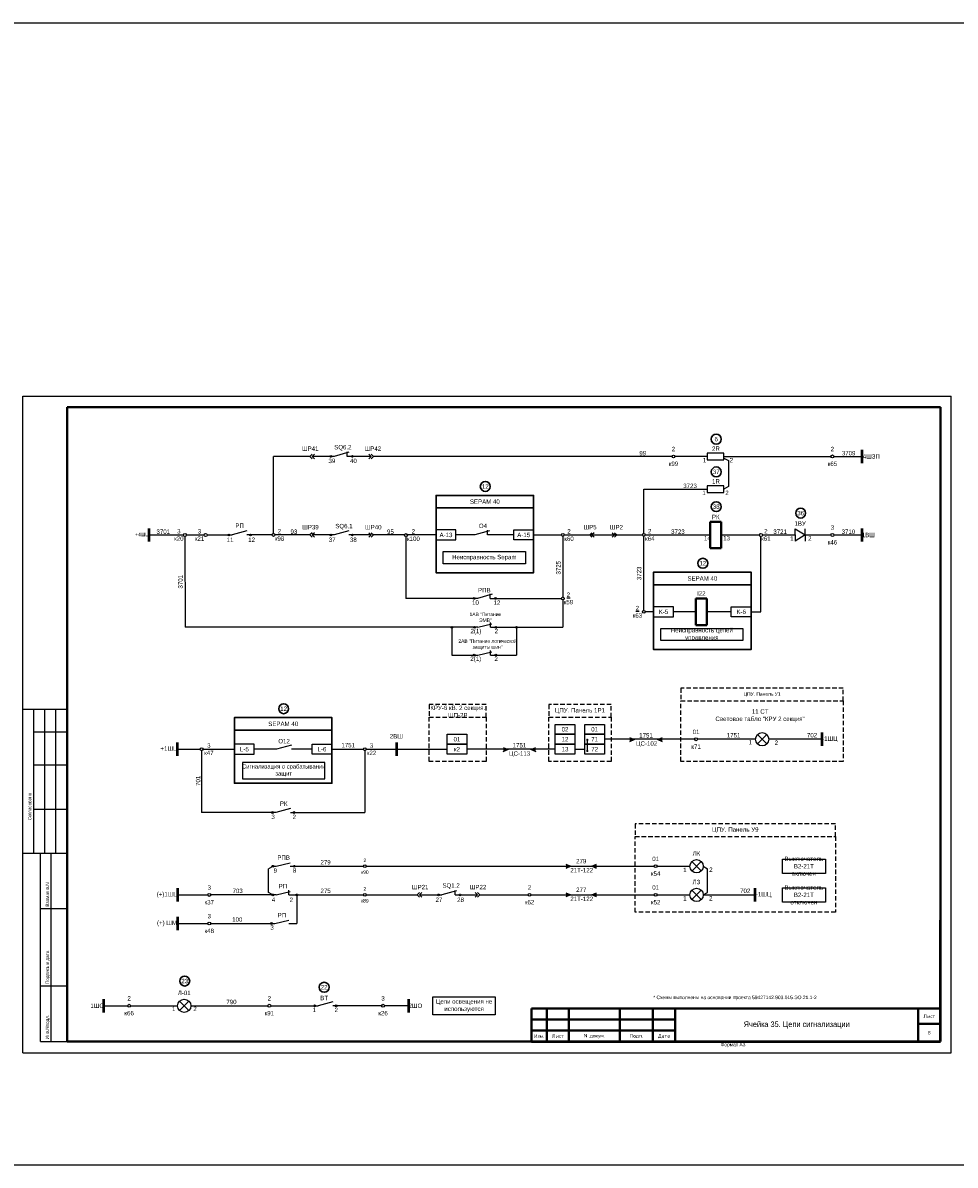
# Model space of a CAD drawing. Header units: millimetres. Extents: x 4897 to 12009, y -3017 to 2708.
# Tile 30 of 86: x 8175 to 8597, y -712 to -195. Entities that reach past the tile are written whole.
import ezdxf
from ezdxf.enums import TextEntityAlignment as Align

# ---------------------------------------------------------------- set-up
doc = ezdxf.new("R2010")
doc.units = ezdxf.units.MM
doc.linetypes.add('JIS_02_2.0', pattern=[3, 2, -1])
doc.layers.add('основная 0.5', color=7, linetype='Continuous', lineweight=50)
doc.styles.add('SIMPLEX', font='txt', dxfattribs={"height": 5})

msp = doc.modelspace()

# ---------------------------------------------------------------- hatches: boundary and pattern name
h = msp.add_hatch(color=7)
h.dxf.hatch_style = 1
h.paths.add_polyline_path([(8314.64, -391.03, 1), (8313.85, -391.03, 1)])
h = msp.add_hatch(color=7)
h.dxf.hatch_style = 1
h.paths.add_polyline_path([(8323.6, -391.03, -1), (8324.39, -391.03, -1)])
h = msp.add_hatch(color=7)
h.dxf.hatch_style = 1
h.paths.add_polyline_path([(8268.51, -426.56, 1), (8267.71, -426.56, 1)])
h = msp.add_hatch(color=7)
h.dxf.hatch_style = 1
h.paths.add_polyline_path([(8277.46, -426.56, -1), (8278.25, -426.56, -1)])
h = msp.add_hatch(color=7)
h.dxf.hatch_style = 1
h.paths.add_polyline_path([(8314.64, -426.56, 1), (8313.85, -426.56, 1)])
h = msp.add_hatch(color=7)
h.dxf.hatch_style = 1
h.paths.add_polyline_path([(8323.6, -426.56, -1), (8324.39, -426.56, -1)])
h = msp.add_hatch(color=7)
h.dxf.hatch_style = 1
h.paths.add_polyline_path([(8379.44, -455.27, 1), (8378.65, -455.27, 1)])
h = msp.add_hatch(color=7)
h.dxf.hatch_style = 1
h.paths.add_polyline_path([(8388.4, -455.27, -1), (8389.19, -455.27, -1)])
h = msp.add_hatch(color=256)
h.dxf.hatch_style = 1
h.paths.add_polyline_path([(8369.35, -468.32, 1), (8368.55, -468.32, 1)])
h = msp.add_hatch(color=7)
h.dxf.hatch_style = 1
h.paths.add_polyline_path([(8379.6, -468.32, 1), (8378.81, -468.32, 1)])
h = msp.add_hatch(color=7)
h.dxf.hatch_style = 1
h.paths.add_polyline_path([(8388.56, -468.32, -1), (8389.35, -468.32, -1)])
h = msp.add_hatch(color=256)
h.dxf.hatch_style = 1
h.paths.add_polyline_path([(8398.67, -468.32, 1), (8397.88, -468.32, 1)])
h = msp.add_hatch(color=7)
h.dxf.hatch_style = 1
h.paths.add_polyline_path([(8379.54, -480.9, 1), (8378.75, -480.9, 1)])
h = msp.add_hatch(color=7)
h.dxf.hatch_style = 1
h.paths.add_polyline_path([(8388.5, -480.9, -1), (8389.29, -480.9, -1)])
h = msp.add_hatch(color=256)
h.dxf.hatch_style = 1
h.paths.add_polyline_path([(8449.5, -517.97), (8451.85, -518.97), (8449.5, -519.97)])
h = msp.add_hatch(color=256)
h.dxf.hatch_style = 1
h.paths.add_polyline_path([(8464.19, -519.97), (8461.85, -518.97), (8464.19, -517.97)])
h = msp.add_hatch(color=7)
h.dxf.hatch_style = 1
h.paths.add_polyline_path([(8392.26, -522.47), (8394.6, -523.47), (8392.26, -524.47)])
h = msp.add_hatch(color=256)
h.dxf.hatch_style = 1
h.paths.add_polyline_path([(8406.95, -524.47), (8404.6, -523.47), (8406.95, -522.47)])
h = msp.add_hatch(color=7)
h.dxf.hatch_style = 1
h.paths.add_polyline_path([(8288.22, -552.11, 1), (8287.43, -552.11, 1)])
h = msp.add_hatch(color=7)
h.dxf.hatch_style = 1
h.paths.add_polyline_path([(8297.17, -552.11, -1), (8297.97, -552.11, -1)])
h = msp.add_hatch(color=256)
h.dxf.hatch_style = 1
h.paths.add_polyline_path([(8288.38, -576.42, 1), (8287.59, -576.42, 1)])
h = msp.add_hatch(color=7)
h.dxf.hatch_style = 1
h.paths.add_polyline_path([(8297.33, -576.42, -1), (8298.13, -576.42, -1)])
h = msp.add_hatch(color=256)
h.dxf.hatch_style = 1
h.paths.add_polyline_path([(8420.58, -577.37), (8422.8, -576.42), (8420.58, -575.48)])
h = msp.add_hatch(color=256)
h.dxf.hatch_style = 1
h.paths.add_polyline_path([(8434.5, -575.48), (8432.28, -576.42), (8434.5, -577.37)])
h = msp.add_hatch(color=256)
h.dxf.hatch_style = 1
h.paths.add_polyline_path([(8288.38, -589.37, 1), (8287.59, -589.37, 1)])
h = msp.add_hatch(color=256)
h.dxf.hatch_style = 1
h.paths.add_polyline_path([(8299.32, -589.37, 1), (8298.53, -589.37, 1)])
h = msp.add_hatch(color=7)
h.dxf.hatch_style = 1
h.paths.add_polyline_path([(8363.34, -589.37, 1), (8362.55, -589.37, 1)])
h = msp.add_hatch(color=7)
h.dxf.hatch_style = 1
h.paths.add_polyline_path([(8372.29, -589.37, -1), (8373.08, -589.37, -1)])
h = msp.add_hatch(color=256)
h.dxf.hatch_style = 1
h.paths.add_polyline_path([(8420.58, -590.31), (8422.8, -589.37), (8420.58, -588.42)])
h = msp.add_hatch(color=256)
h.dxf.hatch_style = 1
h.paths.add_polyline_path([(8434.5, -588.42), (8432.28, -589.37), (8434.5, -590.31)])
h = msp.add_hatch(color=256)
h.dxf.hatch_style = 1
h.paths.add_polyline_path([(8287.82, -602.31, 1), (8287.03, -602.31, 1)])
h = msp.add_hatch(color=7)
h.dxf.hatch_style = 1
h.paths.add_polyline_path([(8307.33, -639.53, 1), (8306.53, -639.53, 1)])
h = msp.add_hatch(color=7)
h.dxf.hatch_style = 1
h.paths.add_polyline_path([(8316.28, -639.53, -1), (8317.07, -639.53, -1)])

# ---------------------------------------------------------------- linework, layer by layer
for p, q in [((8174.91, -660.79), (8174.91, -363.74)), ((8174.91, -363.74), (8594.92, -363.74)), ((8174.91, -660.79), (8174.91, -363.74)), ((8594.92, -660.79), (8594.92, -363.74)), ((8594.92, -660.79), (8594.92, -363.74)), ((8288.32, -425.93), (8288.32, -391.03)), ((8304.76, -391.03), (8288.32, -391.03)), ((8315.79, -391.03), (8305.8, -391.03)), ((8322.46, -389.17), (8315.79, -391.03)), ((8332.44, -391.03), (8321.58, -391.03)), ((8468.64, -391.03), (8333.48, -391.03)), ((8484.58, -391.03), (8469.89, -391.03)), ((8492.12, -391.03), (8540.5, -391.03)), ((8492.12, -391.75), (8494.09, -392.89)), ((8541.83, -391.03), (8554.69, -391.03)), ((8494.09, -392.89), (8494.09, -404.68)), ((8455.82, -425.93), (8455.82, -405.82)), ((8455.82, -405.82), (8484.58, -405.82)), ((8494.09, -404.68), (8492.12, -405.82)), ((8232.01, -426.56), (8247.57, -426.56)), ((8248.89, -426.56), (8256.95, -426.56)), ((8258.27, -426.56), (8269.65, -426.56)), ((8276.32, -424.7), (8269.65, -426.56)), ((8287.69, -426.56), (8276.32, -426.56)), ((8304.76, -426.56), (8288.95, -426.56)), ((8315.79, -426.56), (8305.8, -426.56)), ((8322.46, -424.7), (8315.79, -426.56)), ((8332.44, -426.56), (8322.46, -426.56)), ((8347.57, -426.56), (8333.48, -426.56)), ((8348.23, -427.27), (8348.23, -455.27)), ((8361.86, -426.56), (8348.89, -426.56)), ((8379.41, -426.53), (8370.86, -426.56)), ((8386.07, -424.67), (8379.41, -426.53)), ((8396.99, -426.53), (8385.2, -426.53)), ((8405.99, -426.56), (8418.59, -426.56)), ((8411.95, -426.56), (8418.59, -426.56)), ((8419.22, -427.19), (8419.22, -454.6)), ((8419.85, -426.56), (8455.19, -426.56)), ((8455.82, -460.68), (8455.82, -427.19)), ((8456.45, -426.56), (8485.89, -426.56)), ((8490.89, -426.56), (8508.2, -426.56)), ((8508.86, -461.31), (8508.86, -427.22)), ((8509.49, -426.56), (8524.33, -426.56)), ((8524.33, -426.56), (8524.33, -423.83)), ((8524.33, -423.83), (8528.79, -426.56)), ((8524.33, -426.56), (8524.33, -429.3)), ((8528.79, -426.56), (8524.33, -429.3)), ((8528.79, -426.56), (8528.79, -423.83)), ((8528.79, -426.56), (8540.5, -426.56)), ((8528.79, -426.56), (8528.79, -429.3)), ((8541.83, -426.56), (8554.58, -426.56)), ((8387.26, -453.4), (8380.59, -455.27)), ((8380.59, -455.27), (8348.23, -455.27)), ((8386.32, -455.27), (8418.56, -455.27)), ((8419.22, -455.93), (8419.22, -468.32)), ((8460.28, -461.31), (8456.45, -461.31)), ((8479.37, -461.28), (8469.28, -461.31)), ((8495.4, -461.28), (8484.37, -461.28)), ((8504.4, -461.31), (8508.86, -461.31)), ((8380.75, -468.32), (8248.35, -468.32)), ((8368.95, -468.32), (8368.95, -480.9)), ((8386.54, -468.32), (8419.22, -468.32)), ((8398.27, -468.32), (8398.27, -480.9)), ((8368.95, -480.9), (8380.69, -480.9)), ((8386.48, -480.9), (8398.27, -480.9)), ((8194.91, -505.55), (8174.91, -505.55)), ((8179.91, -570.55), (8179.91, -505.55)), ((8184.91, -570.55), (8184.91, -505.55)), ((8189.91, -570.55), (8189.91, -505.55)), ((8179.91, -515.55), (8194.91, -515.55)), ((8296.39, -521.58), (8289.72, -523.44)), ((8430.28, -519.22), (8430.28, -524.22)), ((8449.5, -519.97), (8451.85, -518.97)), ((8461.85, -518.97), (8464.19, -519.97)), ((8506.38, -518.97), (8480.16, -518.97)), ((8536.44, -518.97), (8512.38, -518.97)), ((8244.87, -523.47), (8255.11, -523.47)), ((8255.77, -524.14), (8255.77, -552.11)), ((8256.43, -523.47), (8270.64, -523.47)), ((8289.72, -523.44), (8279.64, -523.47)), ((8305.76, -523.44), (8296.39, -523.44)), ((8314.76, -523.47), (8328.96, -523.47)), ((8329.63, -524.14), (8329.63, -552.11)), ((8330.29, -523.47), (8343.99, -523.47)), ((8343.99, -523.47), (8366.81, -523.47)), ((8404.6, -523.47), (8406.95, -524.47)), ((8424.71, -523.47), (8429.1, -523.47)), ((8179.91, -530.55), (8194.91, -530.55)), ((8179.91, -550.55), (8194.91, -550.55)), ((8289.36, -552.11), (8255.77, -552.11)), ((8296.03, -550.25), (8289.36, -552.11)), ((8296.03, -552.11), (8329.63, -552.11)), ((8174.91, -570.55), (8194.91, -570.55)), ((8182.91, -655.74), (8182.91, -570.55)), ((8187.78, -655.74), (8187.78, -570.55)), ((8287.64, -576.62), (8286.01, -577.57)), ((8286.01, -588.22), (8286.01, -577.57)), ((8288.38, -576.42), (8289.52, -576.42)), ((8295.87, -576.42), (8329, -576.42)), ((8330.25, -576.42), (8460.57, -576.42)), ((8420.58, -575.48), (8422.8, -576.42)), ((8422.8, -576.42), (8420.58, -577.37)), ((8432.28, -576.42), (8434.5, -575.48)), ((8434.5, -577.37), (8432.28, -576.42)), ((8461.83, -576.42), (8476.74, -576.42)), ((8482.74, -576.42), (8484.71, -577.57)), ((8484.71, -588.22), (8484.71, -577.57)), ((8287.64, -589.17), (8286.01, -588.22)), ((8371.15, -587.5), (8364.48, -589.37)), ((8370.48, -589.37), (8370.48, -587.33)), ((8420.58, -588.42), (8422.8, -589.37)), ((8432.28, -589.37), (8434.5, -588.42)), ((8482.73, -589.37), (8484.71, -588.22)), ((8244.87, -589.37), (8258.58, -589.37)), ((8287.98, -589.37), (8259.9, -589.37)), ((8289.52, -589.37), (8288.38, -589.37)), ((8295.31, -589.37), (8329, -589.37)), ((8330.25, -589.37), (8353.37, -589.37)), ((8354.4, -589.37), (8364.48, -589.37)), ((8370.48, -589.37), (8380.56, -589.37)), ((8381.59, -589.37), (8403.52, -589.37)), ((8404.78, -589.37), (8460.57, -589.37)), ((8422.8, -589.37), (8420.58, -590.31)), ((8434.5, -590.31), (8432.28, -589.37)), ((8461.83, -589.37), (8476.73, -589.37)), ((8482.74, -589.37), (8506.21, -589.37)), ((8182.91, -595.55), (8194.91, -595.55)), ((8244.87, -602.31), (8258.58, -602.31)), ((8259.9, -602.31), (8288.96, -602.31)), ((8295.31, -602.31), (8298.92, -602.31)), ((8182.91, -630.55), (8194.91, -630.55)), ((8223.67, -639.53), (8244.94, -639.53)), ((8250.07, -641.64), (8245.81, -637.41)), ((8250.94, -639.53), (8285.76, -639.53)), ((8287.08, -639.53), (8308.47, -639.53)), ((8315.14, -637.67), (8308.47, -639.53)), ((8337.22, -639.53), (8315.14, -639.53)), ((8349.42, -639.53), (8338.54, -639.53)), ((8182.91, -655.74), (8194.91, -655.74)), ((8174.91, -660.79), (8594.92, -660.79))]:
    msp.add_line(p, q)
at = {"lineweight": 40}
for p, q in [((8194.91, -368.74), (8590, -368.74)), ((8590, -368.74), (8590, -655.74)), ((8490.89, -420.56), (8485.89, -420.56)), ((8485.89, -420.56), (8485.89, -432.56)), ((8490.89, -432.56), (8490.89, -420.56)), ((8490.89, -432.56), (8485.89, -432.56)), ((8484.37, -455.31), (8479.37, -455.31)), ((8479.37, -455.31), (8479.37, -467.31)), ((8484.37, -467.31), (8484.37, -455.31)), ((8484.37, -467.31), (8479.37, -467.31)), ((8405, -640.74), (8470, -640.74)), ((8405, -645.74), (8470, -645.74)), ((8580, -640.74), (8580, -655.74)), ((8405, -650.74), (8470, -650.74)), ((8580, -647.74), (8590, -647.74)), ((8194.91, -655.74), (8590, -655.74))]:
    msp.add_line(p, q, dxfattribs=at)
at = {"linetype": 'Continuous', "lineweight": 40}
msp.add_line((8194.91, -368.74), (8194.91, -655.74), dxfattribs=at)
at = {"color": 7}
for p, q in [((8321.58, -391.03), (8321.58, -388.94)), ((8248.23, -427.22), (8248.35, -468.32)), ((8385.2, -426.53), (8385.2, -424.44)), ((8386.32, -455.27), (8386.32, -453.17)), ((8380.75, -468.32), (8387.1, -466.8)), ((8386.54, -468.32), (8386.54, -466.22)), ((8380.69, -480.9), (8387.04, -479.38)), ((8386.48, -480.9), (8386.48, -478.81)), ((8478.83, -518.97), (8438.1, -518.97)), ((8465.44, -518.97), (8438.1, -518.97)), ((8415.71, -523.47), (8375.81, -523.47)), ((8392.26, -524.47), (8394.6, -523.47)), ((8289.52, -576.42), (8295.87, -574.9)), ((8289.52, -589.37), (8295.87, -587.85)), ((8295.31, -589.37), (8295.31, -587.27)), ((8288.96, -602.31), (8295.31, -600.79)), ((8211.46, -639.53), (8222.34, -639.53)), ((8245.83, -641.66), (8250.05, -637.39))]:
    msp.add_line(p, q, dxfattribs=at)
at = {"lineweight": 50}
for p, q in [((8554.69, -394.03), (8554.69, -388.03)), ((8554.58, -429.56), (8554.58, -423.56)), ((8343.99, -520.47), (8343.99, -526.47)), ((8211.46, -636.53), (8211.46, -642.53)), ((8349.42, -636.53), (8349.42, -642.53))]:
    msp.add_line(p, q, dxfattribs=at)
at = {"color": 1, "lineweight": 50}
for p, q in [((8232.01, -429.56), (8232.01, -423.56)), ((8244.87, -526.47), (8244.87, -520.47)), ((8244.87, -586.37), (8244.87, -592.37)), ((8244.87, -599.31), (8244.87, -605.31))]:
    msp.add_line(p, q, dxfattribs=at)
at = {"linetype": 'Continuous'}
for p, q in [((8194.91, -514.73), (8194.91, -534.73)), ((8194.91, -554.73), (8194.91, -574.73))]:
    msp.add_line(p, q, dxfattribs=at)
at = {"color": 5, "lineweight": 50}
for p, q in [((8536.44, -515.97), (8536.44, -521.97)), ((8506.21, -592.37), (8506.21, -586.37))]:
    msp.add_line(p, q, dxfattribs=at)
at = {"color": 2}
for p, q in [((8511.5, -521.09), (8507.25, -516.86)), ((8507.27, -521.11), (8511.48, -516.84))]:
    msp.add_line(p, q, dxfattribs=at)
at = {"color": 1}
for p, q in [((8481.86, -578.54), (8477.61, -574.31)), ((8477.63, -578.56), (8481.84, -574.29))]:
    msp.add_line(p, q, dxfattribs=at)
at = {"color": 3}
for p, q in [((8481.86, -591.48), (8477.61, -587.25)), ((8477.63, -591.5), (8481.84, -587.23))]:
    msp.add_line(p, q, dxfattribs=at)
at = {"color": 9, "true_color": 0xd19cc7}
msp.add_lwpolyline([(5136.09, -194.91), (9658.66, -194.91), (9658.66, -711.61), (5136.09, -711.61)], close=True, dxfattribs=at)
for points in [[(8305.8, -390), (8304.76, -391.03), (8305.8, -392.07)], [(8306.83, -390), (8305.8, -391.03), (8306.83, -392.07)], [(8331.41, -390), (8332.44, -391.03), (8331.41, -392.07)], [(8332.44, -390), (8333.48, -391.03), (8332.44, -392.07)], [(8305.8, -425.53), (8304.76, -426.56), (8305.8, -427.59)], [(8306.83, -425.53), (8305.8, -426.56), (8306.83, -427.59)], [(8331.41, -425.53), (8332.44, -426.56), (8331.41, -427.59)], [(8332.44, -425.53), (8333.48, -426.56), (8332.44, -427.59)], [(8432.39, -425.53), (8431.36, -426.56), (8432.39, -427.59)], [(8433.42, -425.53), (8432.39, -426.56), (8433.42, -427.59)], [(8441.57, -425.53), (8442.6, -426.56), (8441.57, -427.59)], [(8442.6, -425.53), (8443.63, -426.56), (8442.6, -427.59)], [(8354.4, -588.33), (8353.37, -589.37), (8354.4, -590.4)], [(8355.44, -588.33), (8354.4, -589.37), (8355.44, -590.4)], [(8379.53, -588.33), (8380.56, -589.37), (8379.53, -590.4)], [(8380.56, -588.33), (8381.59, -589.37), (8380.56, -590.4)], [(8298.92, -589.37), (8298.92, -602.31)]]:
    msp.add_lwpolyline(points)
for points in [[(8492.12, -389.53), (8484.58, -389.53), (8484.58, -392.53), (8492.12, -392.53)], [(8361.86, -428.81), (8370.86, -428.81), (8370.86, -424.31), (8361.86, -424.31)], [(8405.99, -428.81), (8396.99, -428.81), (8396.99, -424.31), (8405.99, -424.31)], [(8402.3, -439.6), (8365.08, -439.6), (8365.08, -434.1), (8402.3, -434.1)], [(8460.28, -463.56), (8469.28, -463.56), (8469.28, -459.06), (8460.28, -459.06)], [(8504.4, -463.56), (8495.4, -463.56), (8495.4, -459.06), (8504.4, -459.06)], [(8500.71, -474.35), (8463.49, -474.35), (8463.49, -468.84), (8500.71, -468.84)], [(8270.64, -525.72), (8279.64, -525.72), (8279.64, -521.22), (8270.64, -521.22)], [(8314.76, -525.72), (8305.76, -525.72), (8305.76, -521.22), (8314.76, -521.22)], [(8274.33, -536.82), (8311.55, -536.82), (8311.55, -529.41), (8274.33, -529.41)], [(8518.52, -573.16), (8537.99, -573.16), (8537.99, -579.69), (8518.52, -579.69)], [(8518.52, -586.1), (8537.99, -586.1), (8537.99, -592.63), (8518.52, -592.63)], [(8360.43, -635.44), (8388.62, -635.44), (8388.62, -643.6), (8360.43, -643.6)]]:
    msp.add_lwpolyline(points, close=True)
at = {"color": 7}
for points in [[(8492.12, -404.32), (8484.58, -404.32), (8484.58, -407.32), (8492.12, -407.32)], [(8424.71, -516.72), (8415.71, -516.72), (8415.71, -512.22), (8424.71, -512.22)], [(8438.1, -516.72), (8429.1, -516.72), (8429.1, -512.22), (8438.1, -512.22)], [(8375.81, -521.22), (8366.81, -521.22), (8366.81, -516.72), (8375.81, -516.72)], [(8375.81, -525.72), (8366.81, -525.72), (8366.81, -521.22), (8375.81, -521.22)], [(8424.71, -521.22), (8415.71, -521.22), (8415.71, -516.72), (8424.71, -516.72)], [(8424.71, -525.72), (8415.71, -525.72), (8415.71, -521.22), (8424.71, -521.22)], [(8438.1, -521.22), (8429.1, -521.22), (8429.1, -516.72), (8438.1, -516.72)], [(8438.1, -525.72), (8429.1, -525.72), (8429.1, -521.22), (8438.1, -521.22)]]:
    msp.add_lwpolyline(points, close=True, dxfattribs=at)
at = {"lineweight": 30}
for points in [[(8361.86, -408.64), (8361.86, -408.64), (8405.99, -408.64), (8405.99, -414.32), (8361.86, -414.32), (8361.86, -408.64)], [(8460.28, -443.38), (8460.28, -443.38), (8504.4, -443.38), (8504.4, -449.07), (8460.28, -449.07), (8460.28, -443.38)], [(8270.64, -509.17), (8270.64, -509.17), (8314.76, -509.17), (8314.76, -514.85), (8270.64, -514.85), (8270.64, -509.17)]]:
    msp.add_lwpolyline(points, dxfattribs=at)
for points in [[(8361.86, -414.32), (8405.99, -414.32), (8405.99, -443.68), (8361.86, -443.68)], [(8460.28, -449.07), (8504.4, -449.07), (8504.4, -478.43), (8460.28, -478.43)], [(8270.64, -514.85), (8314.76, -514.85), (8314.76, -538.86), (8270.64, -538.86)]]:
    msp.add_lwpolyline(points, close=True, dxfattribs=at)
at = {"color": 32, "linetype": 'JIS_02_2.0', "true_color": 0xcd6928}
for points in [[(8546.11, -495.9), (8546.11, -495.9), (8472.55, -495.9), (8472.55, -501.58), (8546.11, -501.58), (8546.11, -495.9)], [(8384.55, -503.3), (8384.55, -503.3), (8358.74, -503.3), (8358.74, -508.98), (8384.55, -508.98), (8384.55, -503.3)], [(8441.05, -503.3), (8441.05, -503.3), (8412.83, -503.3), (8412.83, -508.98), (8441.05, -508.98), (8441.05, -503.3)], [(8542.61, -557.26), (8542.61, -557.26), (8451.87, -557.26), (8451.87, -562.94), (8542.61, -562.94), (8542.61, -557.26)]]:
    msp.add_lwpolyline(points, dxfattribs=at)
for points in [[(8472.55, -501.58), (8546.11, -501.58), (8546.11, -528.96), (8472.55, -528.96)], [(8358.74, -508.98), (8384.55, -508.98), (8384.55, -528.96), (8358.74, -528.96)], [(8412.83, -508.98), (8441.05, -508.98), (8441.05, -528.96), (8412.83, -528.96)], [(8451.87, -562.94), (8542.61, -562.94), (8542.61, -597.22), (8451.87, -597.22)]]:
    msp.add_lwpolyline(points, close=True, dxfattribs=at)
at = {"const_width": 0.45}
for points in [[(8430.28, -518.95, 1), (8430.28, -519.5, 1)], [(8430.28, -523.95, 1), (8430.28, -524.5, 1)]]:
    msp.add_lwpolyline(points, format="xyb", close=True, dxfattribs=at)
at = {"lineweight": 30}
for centre in [(8488.6, -383.22), (8488.6, -398.01), (8384.13, -404.62), (8488.6, -413.76), (8526.81, -416.69), (8482.55, -439.37), (8292.91, -505.15), (8248.15, -628.34), (8311.24, -631.15)]:
    msp.add_circle(centre, 2.25, dxfattribs=at)
at = {"color": 7}
for centre, radius in [((8314.25, -391.03), 0.396), ((8323.99, -391.03), 0.396), ((8268.11, -426.56), 0.396), ((8277.86, -426.56), 0.396), ((8314.25, -426.56), 0.396), ((8323.99, -426.56), 0.396), ((8379.05, -455.27), 0.396), ((8388.79, -455.27), 0.396), ((8379.21, -468.32), 0.396), ((8388.95, -468.32), 0.396), ((8379.15, -480.9), 0.396), ((8388.89, -480.9), 0.396), ((8287.82, -552.11), 0.396), ((8297.57, -552.11), 0.396), ((8287.98, -576.42), 0.396), ((8297.73, -576.42), 0.396), ((8362.94, -589.37), 0.396), ((8372.69, -589.37), 0.396), ((8287.43, -602.31), 0.396), ((8247.94, -639.53), 3), ((8306.93, -639.53), 0.396), ((8316.68, -639.53), 0.396)]:
    msp.add_circle(centre, radius, dxfattribs=at)
for centre, radius in [((8469.26, -391.03), 0.629), ((8541.16, -391.03), 0.663), ((8248.23, -426.56), 0.663), ((8257.61, -426.56), 0.663), ((8288.32, -426.56), 0.629), ((8348.23, -426.61), 0.663), ((8419.22, -426.56), 0.629), ((8455.82, -426.56), 0.629), ((8508.86, -426.56), 0.663), ((8541.16, -426.56), 0.663), ((8419.22, -455.27), 0.663), ((8455.82, -461.31), 0.629), ((8368.95, -468.32), 0.396), ((8398.27, -468.32), 0.396), ((8509.38, -518.97), 3), ((8479.49, -518.97), 0.663), ((8255.77, -523.47), 0.663), ((8329.63, -523.47), 0.663), ((8479.74, -576.42), 3), ((8329.63, -576.42), 0.629), ((8461.2, -576.42), 0.629), ((8259.24, -589.37), 0.663), ((8287.98, -589.37), 0.396), ((8298.92, -589.37), 0.396), ((8329.63, -589.37), 0.629), ((8404.15, -589.37), 0.629), ((8461.2, -589.37), 0.629), ((8479.73, -589.37), 3), ((8259.24, -602.31), 0.663), ((8223, -639.53), 0.663), ((8286.42, -639.53), 0.663), ((8337.88, -639.53), 0.663)]:
    msp.add_circle(centre, radius)
at = {"layer": 'основная 0.5', "color": 0}
for p, q in [((8590, -655.74), (8590, -600.74)), ((8405, -655.74), (8590, -655.74))]:
    msp.add_line(p, q, dxfattribs=at)
at = {"layer": 'основная 0.5', "lineweight": 40}
for p, q in [((8405, -640.74), (8405, -655.74)), ((8412, -655.74), (8412, -640.74)), ((8422, -655.74), (8422, -640.74)), ((8445, -655.74), (8445, -640.74)), ((8460, -655.74), (8460, -640.74)), ((8470, -655.74), (8470, -640.74)), ((8470, -640.74), (8590, -640.74))]:
    msp.add_line(p, q, dxfattribs=at)

# ---------------------------------------------------------------- texts
at = {"style": 'SIMPLEX'}
for s, p in [('SQ6.2', (8315.77, -387.85)), ('39', (8313.17, -394.06)), ('40', (8322.92, -394.05)), ('РП', (8271.08, -423.37)), ('SQ6.1', (8316.27, -423.54)), ('11', (8267.13, -429.74)), ('12', (8276.86, -429.71)), ('37', (8313.29, -429.72)), ('38', (8322.89, -429.72)), ('14', (8483.08, -429.01)), ('13', (8491.73, -429.01)), ('1', (8522.08, -429.19)), ('2', (8530.17, -429.19)), ('10', (8378.15, -458.15)), ('12', (8387.85, -458.16)), ('2(1)', (8377.44, -471.01)), ('2', (8388.34, -471.01)), ('2(1)', (8377.36, -483.54)), ('2', (8388.27, -483.55)), ('РК', (8291.19, -549.09)), ('3', (8287.36, -555.06)), ('2', (8296.93, -555.07)), ('9', (8288.38, -579.32)), ('8', (8297.08, -579.32)), ('1', (8473.62, -579.07)), ('2', (8485.42, -578.97)), ('SQ1.2', (8364.76, -586.1)), ('4', (8287.54, -592.54)), ('2', (8295.6, -592.61)), ('27', (8361.61, -592.57)), ('28', (8371.4, -592.58)), ('1', (8473.62, -591.93)), ('2', (8485.41, -591.92)), ('3', (8286.88, -605.12))]:
    msp.add_text(s, height=2, dxfattribs=at).set_placement(p)
at = {"color": 4, "style": 'SIMPLEX'}
for s, p in [('ЦС-102', (8457.11, -521.91)), ('ЦС-113', (8399.66, -526.41)), ('21Т-122', (8427.75, -579.2)), ('21Т-122', (8427.75, -592.15))]:
    msp.add_text(s, height=2, dxfattribs=at).set_placement(p, align=Align.CENTER)
at = {"color": 7, "style": 'SIMPLEX'}
for s, p in [('1', (8503.26, -521.32)), ('2', (8515.06, -521.52)), ('1', (8242.41, -641.88)), ('2', (8252.04, -641.92))]:
    msp.add_text(s, height=2, dxfattribs=at).set_placement(p)
at = {"linetype": 'Continuous', "style": 'SIMPLEX'}
for s, p in [('Согласовано', (8178.74, -555.67)), ('Взам.инв.N', (8186.74, -594.67)), ('Подпись и дата', (8186.74, -629.67)), ('Инв.Nподл.', (8186.74, -654.67))]:
    msp.add_text(s, height=1.5, rotation=90, dxfattribs=at).set_placement(p)
at = {"attachment_point": 5, "style": 'SIMPLEX'}
for s, insert, char_height, width in [('6', (8488.6, -383.22), 2, 4.3874), ('ШР41', (8304.94, -387.51), 2, 5.8646), ('ШР42', (8333.3, -387.51), 2, 5.8646), ('2\\P\\Pк99', (8469.26, -391.03), 2, 5.8646), ('2R', (8488.48, -387.5), 2, 5.8646), ('2\\P\\P\\pt8;к65', (8541.16, -391.03), 2, 5.8646), ('99', (8455.36, -389.57), 2, 5.8646), ('1', (8483.32, -392.73), 2, 5.8646), ('2', (8495.44, -392.73), 2, 5.8646), ('3709', (8548.52, -389.57), 2, 5.8646), ('4ШЗП', (8558.77, -391.03), 2, 8.1746), ('37', (8488.6, -398.01), 2, 4.3874), ('1R', (8488.48, -402.28), 2, 5), ('12', (8384.13, -404.62), 2, 4.3874), ('3723', (8476.76, -404.36), 2, 5.8646), ('1', (8483.09, -407.52), 2, 5.8646), ('2', (8493.48, -407.52), 2, 5.8646), ('{\\C256;SEPAM 40}', (8383.92, -411.48), 2, 44.125), ('38', (8488.6, -413.76), 2, 4.3874), ('РК', (8488.39, -418.42), 2, 5), ('36', (8526.81, -416.69), 2, 4.3874), ('3\\Pк20', (8245.49, -426.56), 2, 5.8646), ('3\\Pк21', (8254.84, -426.56), 2, 5.8646), ('2\\Pк98', (8291.02, -426.56), 2, 5.8646), ('ШР39', (8305.04, -423.04), 2, 5.8646), ('ШР40', (8333.46, -423.04), 2, 5.8646), ('2\\Pк100', (8351.6, -426.61), 2, 5.8646), ('О4', (8383.06, -422.47), 2, 5.8646), ('2\\Pк60', (8422, -426.61), 2, 5.8646), ('ШР5', (8431.54, -423.04), 2, 5.8646), ('ШР2', (8443.45, -423.04), 2, 5.8646), ('2\\Pк64', (8458.53, -426.56), 2, 5.8646), ('\\pt8;1ВУ', (8526.56, -421.37), 2, 5.8646), ('3\\P\\P\\pt8;к46', (8541.16, -426.56), 2, 5.8646), ('3701', (8238.45, -425.09), 2, 5.8646), ('93', (8297.54, -425.09), 2, 5.8646), ('95', (8341.22, -425.09), 2, 5.8646), ('A-13', (8366.36, -426.56), 2, 9), ('A-15', (8401.49, -426.56), 2, 9), ('3723', (8471.27, -425.09), 2, 5.8646), ('2{\\L\\P\\pt8;}к61', (8511.08, -426.56), 2, 5.8646), ('3721', (8517.53, -425.09), 2, 5.8646), ('3710', (8548.41, -425.1), 2, 5.8646), ('1ВШ', (8557.43, -426.56), 2, 5.7067), ('12', (8482.55, -439.37), 2, 4.3874), ('{\\C256;SEPAM 40}', (8482.34, -446.23), 2, 44.125), ('РПВ', (8383.68, -451.54), 2, 5.8646), ('{\\L2}\\Pк59', (8421.72, -455.27), 2, 5.8646), ('I22', (8481.87, -453.06), 2, 5.8646), ('{\\L2}\\Pк63', (8452.95, -461.31), 2, 5.8646), ('K-5', (8464.78, -461.31), 2, 9), ('K-6', (8499.9, -461.31), 2, 9), ('Неисправность цепей управления', (8482.1, -471.6), 2, 37.2194), ('12', (8292.91, -505.15), 2, 4.3874), ('SEPAM 40', (8292.7, -512.01), 2, 44.125), ('2ВШ', (8343.91, -517.61), 2, 9), ('3\\Pк47', (8259.07, -523.47), 2, 9), ('О12', (8293.1, -519.82), 2, 9), ('1751', (8322.11, -521.66), 2, 9), ('3\\Pк22', (8332.66, -523.47), 2, 9), ('+1ШЦ', (8241.04, -523.47), 2, 7.6715), ('L-5', (8275.14, -523.47), 2, 9), ('L-6', (8310.26, -523.47), 2, 9), ('Сигнализация о срабатывании защит', (8292.94, -533.12), 1.9, 37.2194), ('ЦПУ. Панель У9', (8497.24, -560.1), 2, 90.7399), ('РПВ', (8292.89, -572.51), 2, 9), ('279', (8311.88, -574.61), 2, 9), ('279', (8427.54, -574.1), 2, 9), ('01\\P\\Pк54', (8461.2, -576.42), 2, 9), ('ЛК', (8479.66, -570.61), 2, 9), ('Выключатель В2-21Т включен', (8528.25, -576.42), 2, 19.4685), ('(+)1ШЦ', (8240.24, -589.37), 2, 9.2676), ('3\\P\\pt10;\\P\\pt8;к37', (8259.24, -589.37), 2, 4.5984), ('703', (8272.08, -587.55), 2, 9), ('РП', (8292.52, -585.42), 2, 2.9976), ('275', (8311.88, -587.55), 2, 9), ('ШР21', (8354.69, -585.83), 2, 9), ('ШР22', (8380.85, -585.83), 2, 9), ('2\\P\\Pк62', (8404.15, -589.37), 2, 9), ('277', (8427.54, -587.04), 2, 9), ('01\\P\\Pк52', (8461.2, -589.37), 2, 9), ('702', (8501.73, -587.55), 2, 9), ('-1ШЦ', (8510.06, -589.37), 2, 7.703), ('Выключатель В2-21Т отключен', (8528.25, -589.37), 2, 19.4685), ('3\\P\\pt10;\\P\\pt8;к48', (8259.24, -602.31), 2, 3.9745), ('100', (8271.92, -600.5), 2, 9), ('РП', (8292.11, -598.56), 2, 9), ('(+) ШМ', (8240.13, -602.31), 2, 9.4852), ('23', (8248.15, -628.34), 2, 4.3874), ('22', (8311.24, -631.15), 2, 4.3874)]:
    msp.add_mtext(s, dxfattribs=dict(at, insert=insert, char_height=char_height, width=width))
at = {"color": 7, "attachment_point": 5, "style": 'SIMPLEX'}
for s, insert, char_height, width in [('+4ШЦ', (8228.84, -426.56), 1.6, 6.3431), ('1АВ "Питание ЭМВ"', (8384.19, -463.8), 1.6, 16.6866), ('2АВ "Питание логической защиты шин"', (8385.18, -476.12), 1.6, 26.4315), ('{\\C256;ЦПУ. Панель У1}', (8509.33, -498.74), 1.6, 73.5619), ('{\\C256;КРУ-6 кВ. 2 секция. ШП-2Р}', (8371.68, -506.43), 2, 25.8774), ('{\\C256;ЦПУ. Панель 1Р1}', (8426.94, -506.14), 2, 28.2168), ('02', (8420.21, -514.47), 2, 2.5951), ('01', (8433.6, -514.47), 2, 2.5951), ('1751', (8456.85, -517.2), 2, 2.5951), ('01\\P\\Pк71', (8479.49, -518.97), 2, 2.5951), ('1751', (8496.48, -517.16), 2, 2.5951), ('702', (8531.96, -517.16), 2, 2.5951), ('01', (8371.31, -518.97), 2, 2.5951), ('1751', (8399.6, -521.7), 2, 2.5951), ('12', (8420.21, -518.97), 2, 2.5951), ('71', (8433.6, -518.97), 2, 2.5951), ('-1ШЦ', (8540.01, -518.97), 2, 2.5951), ('к2', (8371.31, -523.47), 2, 2.5951), ('13', (8420.21, -523.47), 2, 2.5951), ('72', (8433.6, -523.47), 2, 2.5951), ('2\\P\\Pк90', (8329.63, -576.42), 1.6, 4.9066), ('2\\P\\Pк89', (8329.63, -589.37), 1.6, 5.1287), ('2\\P\\Pк66', (8223, -639.53), 2, 4.0531), ('Л-01', (8247.94, -633.71), 2, 18.6593), ('2\\P\\Pк91', (8286.42, -639.53), 2, 4.0531), ('ВТ', (8311.26, -635.99), 2, 4.0531), ('3\\P\\Pк26', (8337.88, -639.53), 2, 4.0531), ('1ШО', (8208.58, -639.53), 2, 5.7579), ('790', (8269.29, -637.8), 2, 4.0531), ('1', (8306.77, -641.35), 2, 4.0531), ('2', (8316.69, -641.4), 2, 4.0531), ('2ШО', (8352.52, -639.53), 2, 6.1991), ('{\\C256;Цепи освещения не используются}', (8374.53, -639.52), 2, 28.1911)]:
    msp.add_mtext(s, dxfattribs=dict(at, insert=insert, char_height=char_height, width=width))
at = {"color": 1, "insert": (8383.69, -436.85), "char_height": 2, "width": 37.2194, "attachment_point": 5, "style": 'SIMPLEX'}
msp.add_mtext('{\\C256;Неисправность Sepam}', dxfattribs=at)
at = {"color": 7, "char_height": 2, "width": 9, "attachment_point": 5, "rotation": 90, "style": 'SIMPLEX'}
for s, insert in [('3725', (8417.18, -441.38)), ('3701', (8246.19, -447.72))]:
    msp.add_mtext(s, dxfattribs=dict(at, insert=insert))
at = {"char_height": 2, "attachment_point": 5, "rotation": 90, "style": 'SIMPLEX'}
for s, insert, width in [('3723', (8453.72, -443.93), 5.8646), ('701', (8254.21, -537.77), 9)]:
    msp.add_mtext(s, dxfattribs=dict(at, insert=insert, width=width))
at = {"lineweight": 50, "char_height": 2, "attachment_point": 5, "style": 'SIMPLEX'}
for s, insert, width in [('\\P\\P11 СТ\\PСветовое табло "КРУ 2 секция"', (8508.45, -505.02), 40.523), ('ЛЗ', (8479.66, -583.55), 4.6971)]:
    msp.add_mtext(s, dxfattribs=dict(at, insert=insert, width=width))
at = {"lineweight": 35, "attachment_point": 5, "line_spacing_factor": 0.8, "style": 'SIMPLEX'}
for s, insert, char_height, width in [('\\pi-4.8,l6.4,t6.4;*^IСхемы выполнены на основании проекта 59427142.903.015.ЭО.21.1-2', (8496.29, -635.97), 1.6, 185), ('{\\Fromans|c204;Лист}', (8585, -644.24), 1.6, 10), ('Ячейка 35. Цепи сигнализации', (8525, -648.24), 2.5, 110), ('{\\Fromans|c204;8}', (8585, -651.74), 1.6, 10), ('{\\Fromans|c204;Изм.}', (8408.5, -653.24), 1.6, 7), ('{\\Fromans|c204;Лист}', (8417, -653.24), 1.6, 10), ('{\\Fromans|c0;N \\Fromans|c204;докум.}', (8433.5, -653.24), 1.6, 23), ('{\\Fromans|c204;Подп.}', (8452.5, -653.24), 1.6, 15), ('{\\Fromans|c204;Дата}', (8465, -653.24), 1.6, 10)]:
    msp.add_mtext(s, dxfattribs=dict(at, insert=insert, char_height=char_height, width=width))
at = {"lineweight": 30, "insert": (8490.6, -656.26), "char_height": 1.6, "attachment_point": 1, "style": 'SIMPLEX'}
msp.add_mtext_dynamic_manual_height_columns('Формат А3', width=45.8537, gutter_width=12.5, heights=[0], dxfattribs=at)

doc.saveas('drawing.dxf')
